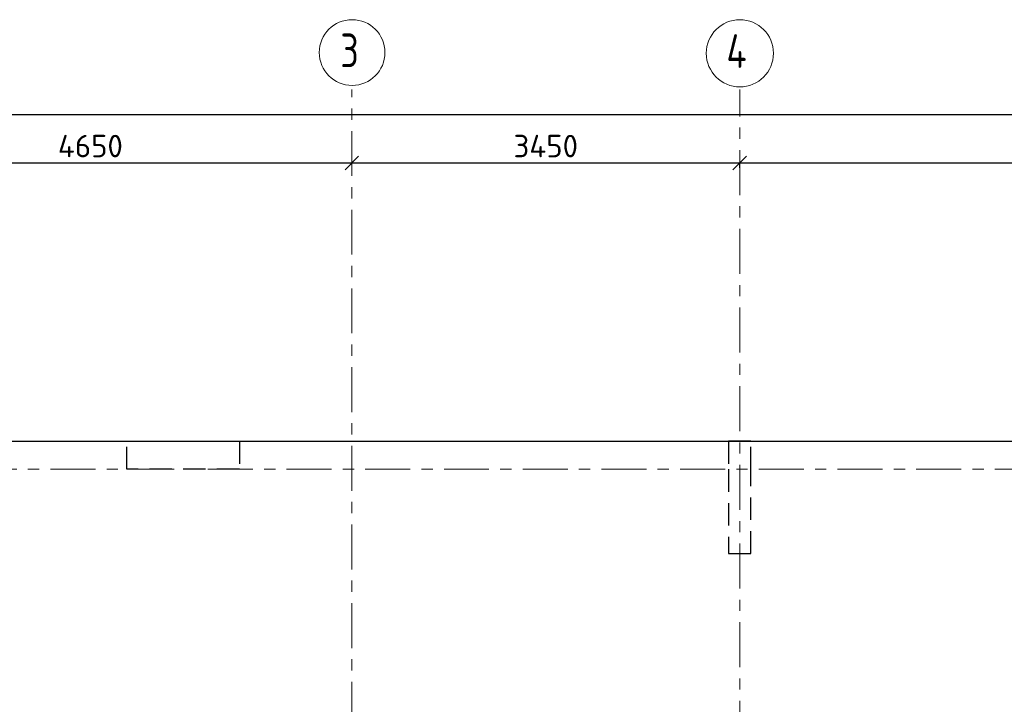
# Model space of a CAD drawing. Header units: metres. Extents: x -38 to 86, y -15 to 21.
# Tile 20 of 103: x 6.2 to 14.95, y 14.31 to 20.4. Entities that reach past the tile are written whole.
import ezdxf

# ---------------------------------------------------------------- set-up
doc = ezdxf.new("R2010")
doc.units = ezdxf.units.M
doc.header["$PDMODE"] = 65
for name, pattern in [('______11', [0.5, 0.4, -0.05, 0, -0.05]), ('______2', [0.27, 0.2, -0.07]), ('______5', [1.1, 0.8, -0.1, 0.1, -0.1])]:
    doc.linetypes.add(name, pattern=pattern)
for name, color, linetype, lineweight in [('XR$2$Осевая линия (1)', 7, '______5', 13), ('XR$2$Размерная линия (1)', 7, 'Continuous', 13), ('XR$3$Перекрытие (1)', 7, 'Continuous', 35)]:
    doc.layers.add(name, color=color, linetype=linetype, lineweight=lineweight)
doc.layers.add('XR$5$Стена_ бетон несущ.', color=7, linetype='Continuous', lineweight=70, true_color=0xb4b496)
doc.styles.add('ISOCPEUR', font='txt')
doc.dimstyles.new('DIMSTYLE_3', dxfattribs={"dimtxt": 0.2, "dimasz": 0.2, "dimexe": 0, "dimexo": 0, "dimgap": 0.1, "dimtad": 2, "dimdec": 0, "dimlfac": 1000, "dimrnd": 5, "dimzin": 12, "dimdsep": 46, "dimtxsty": 'ISOCPEUR', "dimblk1": 'ALL_ML_STRICH', "dimblk2": 'ALL_ML_STRICH', "dimsah": 1, "dimcen": 0, "dimclrd": 7, "dimclre": 256, "dimclrt": 7, "dimadec": 0, "dimazin": 0, "dimtfac": 1, "dimtdec": 0, "dimtix": 1, "dimtmove": 2, "dimatfit": 3, "dimfxl": 0, "dimtzin": 0, "dimlwd": 0, "dimlwe": -3, "dimarcsym": 0})

# ---------------------------------------------------------------- blocks, each defined once
blk = doc.blocks.new('ALL_ML_STRICH')
at = {"color": 0, "linetype": 'ByBlock', "lineweight": -2}
for p, q in [((0, -0.5), (0, 0.5)), ((-1, 0), (0.5, 0)), ((-0.3, -0.3), (0.3, 0.3))]:
    blk.add_line(p, q, dxfattribs=at)
blk = doc.blocks.new('*D11')
at = {"layer": 'DEFPOINTS', "color": 7, "linetype": 'Continuous', "lineweight": 13, "transparency": 33554687}
for p in [(0.5, 19.5574), (0.5, 19.3768), (61.6, 17.1197)]:
    blk.add_point(p, dxfattribs=at)
at = {"layer": 'XR$2$Размерная линия (1)', "color": 9, "linetype": 'Continuous', "lineweight": -2, "true_color": 0xc7c7c7, "transparency": 33554687}
for p, q in [((0.5, 19.3568), (0.5, 19.5574)), ((61.6, 17.1397), (61.6, 19.5574))]:
    blk.add_line(p, q, dxfattribs=at)
at = {"layer": 'XR$2$Размерная линия (1)', "color": 7, "linetype": 'Continuous', "lineweight": -2, "transparency": 33554687}
blk.add_line((0.5, 19.5574), (61.6, 19.5574), dxfattribs=at)
at = {"layer": 'XR$2$Размерная линия (1)', "color": 7, "linetype": 'Continuous', "lineweight": 13, "transparency": 33554687, "xscale": 0.2, "yscale": 0.2, "zscale": 0.2, "rotation": 180}
blk.add_blockref('ALL_ML_STRICH', (0.5, 19.5574), dxfattribs=at)
at = {"layer": 'XR$2$Размерная линия (1)', "color": 7, "linetype": 'Continuous', "lineweight": 13, "transparency": 33554687, "xscale": 0.2, "yscale": 0.2, "zscale": 0.2}
blk.add_blockref('ALL_ML_STRICH', (61.6, 19.5574), dxfattribs=at)
at = {"layer": 'XR$2$Размерная линия (1)', "color": 7, "linetype": 'Continuous', "lineweight": 13, "transparency": 33554687, "insert": (31.1, 19.7074), "char_height": 0.2, "width": 1, "attachment_point": 5, "style": 'ISOCPEUR'}
blk.add_mtext('\\A1;{61100}', dxfattribs=at)
blk = doc.blocks.new('*D27')
at = {"layer": 'DEFPOINTS', "color": 7, "linetype": 'Continuous', "lineweight": 13, "transparency": 33554687}
for p in [(4.5, 19.1912), (4.5, 19.1261), (9.15, 19.1262)]:
    blk.add_point(p, dxfattribs=at)
at = {"layer": 'XR$2$Размерная линия (1)', "color": 9, "linetype": 'Continuous', "lineweight": -2, "true_color": 0xc7c7c7, "transparency": 33554687}
for p, q in [((4.5, 19.1712), (4.5, 19.1261)), ((9.15, 19.1261), (9.15, 19.1261))]:
    blk.add_line(p, q, dxfattribs=at)
at = {"layer": 'XR$2$Размерная линия (1)', "color": 7, "linetype": 'Continuous', "lineweight": -2, "transparency": 33554687}
blk.add_line((4.5, 19.1261), (9.15, 19.1261), dxfattribs=at)
at = {"layer": 'XR$2$Размерная линия (1)', "color": 7, "linetype": 'Continuous', "lineweight": 13, "transparency": 33554687, "xscale": 0.2, "yscale": 0.2, "zscale": 0.2, "rotation": 180}
blk.add_blockref('ALL_ML_STRICH', (4.5, 19.1261), dxfattribs=at)
at = {"layer": 'XR$2$Размерная линия (1)', "color": 7, "linetype": 'Continuous', "lineweight": 13, "transparency": 33554687, "xscale": 0.2, "yscale": 0.2, "zscale": 0.2}
blk.add_blockref('ALL_ML_STRICH', (9.15, 19.1261), dxfattribs=at)
at = {"layer": 'XR$2$Размерная линия (1)', "color": 7, "linetype": 'Continuous', "lineweight": 13, "transparency": 33554687, "insert": (6.825, 19.2761), "char_height": 0.2, "width": 0.8, "attachment_point": 5, "style": 'ISOCPEUR'}
blk.add_mtext('\\A1;{4650}', dxfattribs=at)
blk = doc.blocks.new('*D28')
at = {"layer": 'DEFPOINTS', "color": 7, "linetype": 'Continuous', "lineweight": 13, "transparency": 33554687}
for p in [(9.15, 19.1262), (9.15, 19.1261), (12.6, 19.0612)]:
    blk.add_point(p, dxfattribs=at)
at = {"layer": 'XR$2$Размерная линия (1)', "color": 9, "linetype": 'Continuous', "lineweight": -2, "true_color": 0xc7c7c7, "transparency": 33554687}
for p, q in [((9.15, 19.1261), (9.15, 19.1261)), ((12.6, 19.0812), (12.6, 19.1261))]:
    blk.add_line(p, q, dxfattribs=at)
at = {"layer": 'XR$2$Размерная линия (1)', "color": 7, "linetype": 'Continuous', "lineweight": -2, "transparency": 33554687}
blk.add_line((9.15, 19.1261), (12.6, 19.1261), dxfattribs=at)
at = {"layer": 'XR$2$Размерная линия (1)', "color": 7, "linetype": 'Continuous', "lineweight": 13, "transparency": 33554687, "xscale": 0.2, "yscale": 0.2, "zscale": 0.2, "rotation": 180}
blk.add_blockref('ALL_ML_STRICH', (9.15, 19.1261), dxfattribs=at)
at = {"layer": 'XR$2$Размерная линия (1)', "color": 7, "linetype": 'Continuous', "lineweight": 13, "transparency": 33554687, "xscale": 0.2, "yscale": 0.2, "zscale": 0.2}
blk.add_blockref('ALL_ML_STRICH', (12.6, 19.1261), dxfattribs=at)
at = {"layer": 'XR$2$Размерная линия (1)', "color": 7, "linetype": 'Continuous', "lineweight": 13, "transparency": 33554687, "insert": (10.875, 19.2761), "char_height": 0.2, "width": 0.8, "attachment_point": 5, "style": 'ISOCPEUR'}
blk.add_mtext('\\A1;{3450}', dxfattribs=at)
blk = doc.blocks.new('*D29')
at = {"layer": 'DEFPOINTS', "color": 7, "linetype": 'Continuous', "lineweight": 13, "transparency": 33554687}
for p in [(19.08, 19.4874), (12.6, 19.1261), (12.6, 19.0612)]:
    blk.add_point(p, dxfattribs=at)
at = {"layer": 'XR$2$Размерная линия (1)', "color": 9, "linetype": 'Continuous', "lineweight": -2, "true_color": 0xc7c7c7, "transparency": 33554687}
for p, q in [((19.08, 19.4674), (19.08, 19.1261)), ((12.6, 19.0812), (12.6, 19.1261))]:
    blk.add_line(p, q, dxfattribs=at)
at = {"layer": 'XR$2$Размерная линия (1)', "color": 7, "linetype": 'Continuous', "lineweight": -2, "transparency": 33554687}
blk.add_line((12.6, 19.1261), (19.08, 19.1261), dxfattribs=at)
at = {"layer": 'XR$2$Размерная линия (1)', "color": 7, "linetype": 'Continuous', "lineweight": 13, "transparency": 33554687, "xscale": 0.2, "yscale": 0.2, "zscale": 0.2, "rotation": 180}
blk.add_blockref('ALL_ML_STRICH', (12.6, 19.1261), dxfattribs=at)
at = {"layer": 'XR$2$Размерная линия (1)', "color": 7, "linetype": 'Continuous', "lineweight": 13, "transparency": 33554687, "xscale": 0.2, "yscale": 0.2, "zscale": 0.2}
blk.add_blockref('ALL_ML_STRICH', (19.08, 19.1261), dxfattribs=at)
at = {"layer": 'XR$2$Размерная линия (1)', "color": 7, "linetype": 'Continuous', "lineweight": 13, "transparency": 33554687, "insert": (15.84, 19.2761), "char_height": 0.2, "width": 0.8, "attachment_point": 5, "style": 'ISOCPEUR'}
blk.add_mtext('\\A1;{6480}', dxfattribs=at)

msp = doc.modelspace()

# ---------------------------------------------------------------- linework, layer by layer
at = {"layer": 'XR$2$Осевая линия (1)', "color": 253, "linetype": '______11', "lineweight": 13, "true_color": 0xa0a0a0, "transparency": 33554687}
for p, q in [((9.15, -3.39), (9.15, 19.78)), ((12.6, 8.34), (12.6, 19.78)), ((-2.63, 16.4), (62.6, 16.4))]:
    msp.add_line(p, q, dxfattribs=at)
at = {"layer": 'XR$2$Осевая линия (1)', "color": 7, "linetype": 'Continuous', "lineweight": 13, "transparency": 33554687}
for centre, radius in [((9.1524, 20.1081), 0.2924), ((12.6013, 20.1017), 0.2988)]:
    msp.add_circle(centre, radius, dxfattribs=at)
at = {"layer": 'XR$3$Перекрытие (1)', "color": 7, "linetype": 'Continuous', "lineweight": 25, "transparency": 33554687}
msp.add_line((0.25, 16.6502), (19.08, 16.6502), dxfattribs=at)
at = {"layer": 'XR$5$Стена_ бетон несущ.', "color": 253, "linetype": '______2', "lineweight": -3, "true_color": 0xa0a0a0, "transparency": 33554687}
for p, q in [((12.5, 16.65), (12.5, 16.4)), ((12.7, 16.65), (12.5, 16.65)), ((12.7, 16.4), (12.7, 16.65)), ((12.5, 16.4), (12.5, 15.65)), ((12.7, 15.65), (12.7, 16.4)), ((12.5, 15.65), (12.5, 15.65)), ((12.5, 15.65), (12.7, 15.65))]:
    msp.add_line(p, q, dxfattribs=at)
msp.add_lwpolyline([(7.1499, 16.65), (8.1499, 16.65), (8.1499, 16.4), (7.1499, 16.4), (7.1499, 16.65)], close=True, dxfattribs=at)

# ---------------------------------------------------------------- texts
at = {"layer": 'XR$2$Осевая линия (1)', "color": 7, "linetype": 'Continuous', "lineweight": 13, "transparency": 33554687, "char_height": 0.3, "attachment_point": 7, "style": 'ISOCPEUR'}
for s, insert, width in [('\\W0.78;3', (9.0474, 19.9776), 0.326407), ('\\W0.80;4', (12.4813, 19.9712), 0.359833)]:
    msp.add_mtext(s, dxfattribs=dict(at, insert=insert, width=width))

# ---------------------------------------------------------------- dimensions: what is measured, and where the dimension line sits
at = {"layer": 'XR$2$Размерная линия (1)', "color": 7, "linetype": 'Continuous', "lineweight": 13, "transparency": 33554687}
for base, p1, p2, picture, middle in [((61.6, 19.5574), (0.5, 19.3568), (61.6, 17.1397), '*D11', (31.1, 19.7074)), ((19.08, 19.1261), (12.6, 19.0812), (19.08, 19.4674), '*D29', (15.84, 19.2761)), ((9.15, 19.1261), (4.5, 19.1712), (9.15, 19.1261), '*D27', (6.825, 19.2761)), ((12.6, 19.1261), (9.15, 19.1261), (12.6, 19.0812), '*D28', (10.875, 19.2761))]:
    dim = msp.add_linear_dim(base=base, p1=p1, p2=p2, dimstyle='DIMSTYLE_3', override={"dimpost": '<>', "dimclrd": 7, "dimclre": 9, "dimclrt": 7, "dimlwd": 0, "dimlwe": 65533}, dxfattribs=at)
    dim.commit()
    dim.dimension.update_dxf_attribs({"geometry": picture, "text_midpoint": middle, "dimtype": 160})

doc.saveas('drawing.dxf')
